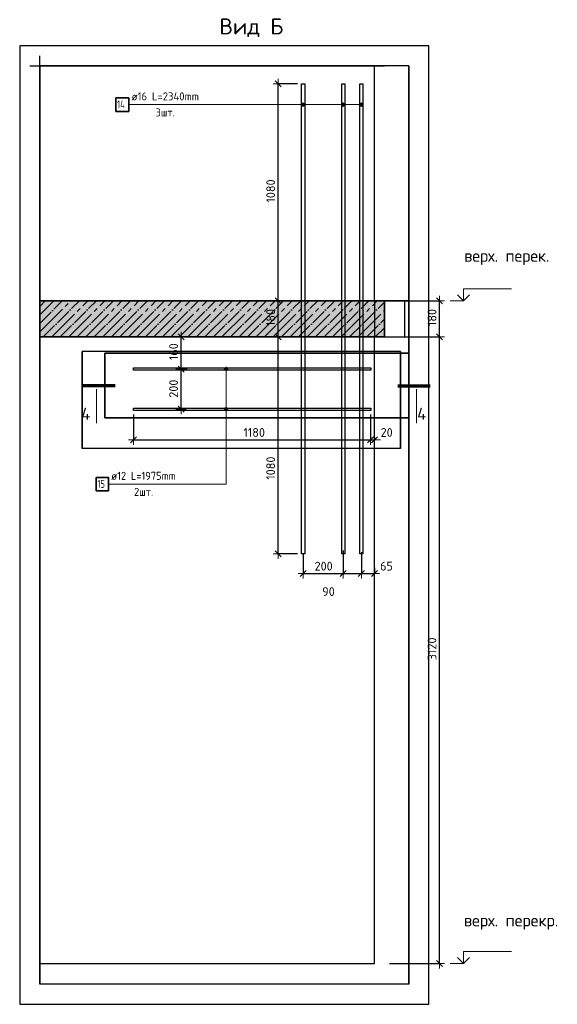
# Model space of a CAD drawing. Header units: millimetres. Extents: x 2792 to 69837, y -2757 to 29968.
# Tile 31 of 77: x 23510 to 26189, y 18607 to 23510. Entities that reach past the tile are written whole.
import ezdxf

# ---------------------------------------------------------------- set-up
doc = ezdxf.new("R2010")
doc.units = ezdxf.units.MM
doc.header["$PDMODE"] = 65
for name, pattern in [('______11', [100, 80, -10, 0, -10]), ('______5', [220, 160, -20, 20, -20]), ('________', [0])]:
    doc.linetypes.add(name, pattern=pattern)
for name, color, linetype, lineweight in [('Standard', 7, 'Continuous', 25), ('Арм.стержн.горизонт. 2', 202, 'Continuous', 35), ('Высотная отметки_ общее', 7, 'Continuous', 13), ('Размерная линия_ общее', 7, 'Continuous', 13)]:
    doc.layers.add(name, color=color, linetype=linetype, lineweight=lineweight)
doc.layers.add('Арм.стержн. вертикальными 2', color=7, linetype='Continuous', lineweight=35, true_color=0x006e00)
doc.styles.add('ISOCPEUR', font='ISOCPEUR')
doc.dimstyles.new('DIMSTYLE_12', dxfattribs={"dimtxt": 44, "dimasz": 50, "dimexe": 0, "dimexo": 0, "dimgap": 22, "dimtad": 0, "dimdec": 0, "dimrnd": 5, "dimzin": 12, "dimdsep": 46, "dimtxsty": 'ISOCPEUR', "dimblk1": 'ALL_ML_STRICH', "dimblk2": 'ALL_ML_STRICH', "dimsah": 1, "dimcen": 0, "dimclrd": 7, "dimclre": 256, "dimclrt": 7, "dimadec": 0, "dimazin": 0, "dimtfac": 1, "dimtdec": 0, "dimtix": 1, "dimtmove": 2, "dimatfit": 3, "dimfxl": 0, "dimtvp": 1.2, "dimtzin": 0, "dimlwd": 0, "dimlwe": -3, "dimarcsym": 0})
doc.dimstyles.new('DIMSTYLE_3', dxfattribs={"dimtxt": 44, "dimasz": 50, "dimexe": 0, "dimexo": 0, "dimgap": 22, "dimtad": 2, "dimdec": 0, "dimrnd": 5, "dimzin": 12, "dimdsep": 46, "dimtxsty": 'ISOCPEUR', "dimblk1": 'ALL_ML_STRICH', "dimblk2": 'ALL_ML_STRICH', "dimsah": 1, "dimcen": 0, "dimclrd": 7, "dimclre": 256, "dimclrt": 7, "dimadec": 0, "dimazin": 0, "dimtfac": 1, "dimtdec": 0, "dimtix": 1, "dimtmove": 2, "dimatfit": 3, "dimfxl": 0, "dimtzin": 0, "dimlwd": 0, "dimlwe": -3, "dimarcsym": 0})
doc.dimstyles.new('DIMSTYLE_8', dxfattribs={"dimtxt": 44, "dimasz": 50, "dimexe": 0, "dimexo": 0, "dimgap": 22, "dimtad": 2, "dimdec": 0, "dimrnd": 5, "dimzin": 12, "dimdsep": 46, "dimtxsty": 'ISOCPEUR', "dimblk1": 'ALL_ML_STRICH', "dimblk2": 'ALL_ML_STRICH', "dimsah": 1, "dimcen": 0, "dimclrd": 7, "dimclre": 256, "dimclrt": 7, "dimadec": 0, "dimazin": 0, "dimtfac": 1, "dimtdec": 0, "dimtix": 1, "dimtmove": 2, "dimatfit": 3, "dimfxl": 0, "dimtvp": 1.2, "dimtzin": 0, "dimlwd": 0, "dimlwe": -3, "dimarcsym": 0})

# ---------------------------------------------------------------- blocks, each defined once
blk = doc.blocks.new('ALL_ML_STRICH')
at = {"color": 0, "linetype": 'ByBlock', "lineweight": -2}
for p, q in [((-1, 0), (0.5, 0)), ((-0.3, -0.3), (0.3, 0.3)), ((0, -0.5), (0, 0.5))]:
    blk.add_line(p, q, dxfattribs=at)
blk = doc.blocks.new('*D184')
at = {"layer": 'DEFPOINTS', "color": 7, "linetype": 'Continuous', "lineweight": 13, "transparency": 33554687}
for p in [(24819.3, 21930.1), (24797.7, 20850.1), (24914.5, 20850.1)]:
    blk.add_point(p, dxfattribs=at)
at = {"layer": 'Размерная линия_ общее', "color": 253, "linetype": 'Continuous', "lineweight": -2, "true_color": 0xa0a0a0, "transparency": 33554687}
for p, q in [((24799.3, 21930.1), (24797.7, 21930.1)), ((24894.5, 20850.1), (24797.7, 20850.1))]:
    blk.add_line(p, q, dxfattribs=at)
at = {"layer": 'Размерная линия_ общее', "color": 7, "linetype": 'Continuous', "lineweight": -2, "transparency": 33554687}
blk.add_line((24797.7, 20850.1), (24797.7, 21930.1), dxfattribs=at)
at = {"layer": 'Размерная линия_ общее', "color": 7, "linetype": 'Continuous', "lineweight": 13, "transparency": 33554687, "xscale": 50, "yscale": 50, "zscale": 50}
for p, rotation in [((24797.7, 21930.1), 90), ((24797.7, 20850.1), 270)]:
    blk.add_blockref('ALL_ML_STRICH', p, dxfattribs=dict(at, rotation=rotation))
at = {"layer": 'Размерная линия_ общее', "color": 7, "linetype": 'Continuous', "lineweight": 13, "transparency": 33554687, "insert": (24760.7, 21276.7), "char_height": 44, "width": 176, "attachment_point": 5, "rotation": 90, "style": 'ISOCPEUR'}
blk.add_mtext('\\A1;{1080}', dxfattribs=at)
blk = doc.blocks.new('*D185')
at = {"layer": 'DEFPOINTS', "color": 7, "linetype": 'Continuous', "lineweight": 13, "transparency": 33554687}
for p in [(24813, 22110.1), (24797.7, 21930.1), (24819.3, 21930.1)]:
    blk.add_point(p, dxfattribs=at)
at = {"layer": 'Размерная линия_ общее', "color": 253, "linetype": 'Continuous', "lineweight": -2, "true_color": 0xa0a0a0, "transparency": 33554687}
for p, q in [((24797.7, 22110.1), (24797.7, 22110.1)), ((24799.3, 21930.1), (24797.7, 21930.1))]:
    blk.add_line(p, q, dxfattribs=at)
at = {"layer": 'Размерная линия_ общее', "color": 7, "linetype": 'Continuous', "lineweight": -2, "transparency": 33554687}
blk.add_line((24797.7, 21930.1), (24797.7, 22110.1), dxfattribs=at)
at = {"layer": 'Размерная линия_ общее', "color": 7, "linetype": 'Continuous', "lineweight": 13, "transparency": 33554687, "xscale": 50, "yscale": 50, "zscale": 50}
for p, rotation in [((24797.7, 22110.1), 90), ((24797.7, 21930.1), 270)]:
    blk.add_blockref('ALL_ML_STRICH', p, dxfattribs=dict(at, rotation=rotation))
at = {"layer": 'Размерная линия_ общее', "color": 7, "linetype": 'Continuous', "lineweight": 13, "transparency": 33554687, "insert": (24760.7, 22026.7), "char_height": 44, "width": 132, "attachment_point": 5, "rotation": 90, "style": 'ISOCPEUR'}
blk.add_mtext('\\A1;{180}', dxfattribs=at)
blk = doc.blocks.new('*D186')
at = {"layer": 'DEFPOINTS', "color": 7, "linetype": 'Continuous', "lineweight": 13, "transparency": 33554687}
for p in [(24914.5, 23190.1), (24797.7, 22110.1), (24813, 22110.1)]:
    blk.add_point(p, dxfattribs=at)
at = {"layer": 'Размерная линия_ общее', "color": 253, "linetype": 'Continuous', "lineweight": -2, "true_color": 0xa0a0a0, "transparency": 33554687}
for p, q in [((24894.5, 23190.1), (24797.7, 23190.1)), ((24797.7, 22110.1), (24797.7, 22110.1))]:
    blk.add_line(p, q, dxfattribs=at)
at = {"layer": 'Размерная линия_ общее', "color": 7, "linetype": 'Continuous', "lineweight": -2, "transparency": 33554687}
blk.add_line((24797.7, 22110.1), (24797.7, 23190.1), dxfattribs=at)
at = {"layer": 'Размерная линия_ общее', "color": 7, "linetype": 'Continuous', "lineweight": 13, "transparency": 33554687, "xscale": 50, "yscale": 50, "zscale": 50}
for p, rotation in [((24797.7, 23190.1), 90), ((24797.7, 22110.1), 270)]:
    blk.add_blockref('ALL_ML_STRICH', p, dxfattribs=dict(at, rotation=rotation))
at = {"layer": 'Размерная линия_ общее', "color": 7, "linetype": 'Continuous', "lineweight": 13, "transparency": 33554687, "insert": (24760.7, 22656.7), "char_height": 44, "width": 176, "attachment_point": 5, "rotation": 90, "style": 'ISOCPEUR'}
blk.add_mtext('\\A1;{1080}', dxfattribs=at)
blk = doc.blocks.new('*D298')
at = {"layer": 'DEFPOINTS', "color": 7, "linetype": 'Continuous', "lineweight": 13, "transparency": 33554687}
for p in [(25303.7, 21930.1), (25332.4, 18810.1), (25601.7, 18810.1)]:
    blk.add_point(p, dxfattribs=at)
at = {"layer": 'Размерная линия_ общее', "color": 253, "linetype": 'Continuous', "lineweight": -2, "true_color": 0xa0a0a0, "transparency": 33554687}
for p, q in [((25323.7, 21930.1), (25601.7, 21930.1)), ((25352.4, 18810.1), (25601.7, 18810.1))]:
    blk.add_line(p, q, dxfattribs=at)
at = {"layer": 'Размерная линия_ общее', "color": 7, "linetype": 'Continuous', "lineweight": -2, "transparency": 33554687}
blk.add_line((25601.7, 18810.1), (25601.7, 21930.1), dxfattribs=at)
at = {"layer": 'Размерная линия_ общее', "color": 7, "linetype": 'Continuous', "lineweight": 13, "transparency": 33554687, "xscale": 50, "yscale": 50, "zscale": 50}
for p, rotation in [((25601.7, 21930.1), 90), ((25601.7, 18810.1), 270)]:
    blk.add_blockref('ALL_ML_STRICH', p, dxfattribs=dict(at, rotation=rotation))
at = {"layer": 'Размерная линия_ общее', "color": 7, "linetype": 'Continuous', "lineweight": 13, "transparency": 33554687, "insert": (25564.7, 20376.7), "char_height": 44, "width": 176, "attachment_point": 5, "rotation": 90, "style": 'ISOCPEUR'}
blk.add_mtext('\\A1;{3120}', dxfattribs=at)
blk = doc.blocks.new('*D299')
at = {"layer": 'DEFPOINTS', "color": 7, "linetype": 'Continuous', "lineweight": 13, "transparency": 33554687}
for p in [(25307.8, 22110.1), (25303.7, 21930.1), (25601.7, 21930.1)]:
    blk.add_point(p, dxfattribs=at)
at = {"layer": 'Размерная линия_ общее', "color": 253, "linetype": 'Continuous', "lineweight": -2, "true_color": 0xa0a0a0, "transparency": 33554687}
for p, q in [((25327.8, 22110.1), (25601.7, 22110.1)), ((25323.7, 21930.1), (25601.7, 21930.1))]:
    blk.add_line(p, q, dxfattribs=at)
at = {"layer": 'Размерная линия_ общее', "color": 7, "linetype": 'Continuous', "lineweight": -2, "transparency": 33554687}
blk.add_line((25601.7, 21930.1), (25601.7, 22110.1), dxfattribs=at)
at = {"layer": 'Размерная линия_ общее', "color": 7, "linetype": 'Continuous', "lineweight": 13, "transparency": 33554687, "xscale": 50, "yscale": 50, "zscale": 50}
for p, rotation in [((25601.7, 22110.1), 90), ((25601.7, 21930.1), 270)]:
    blk.add_blockref('ALL_ML_STRICH', p, dxfattribs=dict(at, rotation=rotation))
at = {"layer": 'Размерная линия_ общее', "color": 7, "linetype": 'Continuous', "lineweight": 13, "transparency": 33554687, "insert": (25564.7, 22026.7), "char_height": 44, "width": 132, "attachment_point": 5, "rotation": 90, "style": 'ISOCPEUR'}
blk.add_mtext('\\A1;{180}', dxfattribs=at)
blk = doc.blocks.new('COMPLEX_ELEVATIONDIM_8')
at = {"layer": 'Высотная отметки_ общее', "color": 7, "linetype": 'Continuous', "lineweight": 13, "transparency": 33554687}
for p, q in [((25721.7, 22110.1), (25721.7, 22170.1)), ((25721.7, 22170.1), (25961.7, 22170.1)), ((25721.7, 22110.1), (25691.7, 22140.1)), ((25721.7, 22110.1), (25751.7, 22140.1)), ((25721.7, 22110.1), (25721.7, 22110.1)), ((25721.7, 22110.1), (25721.7, 22110.1)), ((25721.7, 22110.1), (25721.7, 22110.1)), ((25721.7, 22110.1), (25721.7, 22110.1)), ((25721.7, 18810.1), (25691.7, 18840.1)), ((25721.7, 18810.1), (25721.7, 18870.1)), ((25721.7, 18870.1), (25961.7, 18870.1)), ((25721.7, 18810.1), (25751.7, 18840.1)), ((25721.7, 18810.1), (25655.6, 18810.1)), ((25721.7, 18810.1), (25721.7, 18810.1)), ((25721.7, 18810.1), (25721.7, 18810.1)), ((25721.7, 18810.1), (25721.7, 18810.1)), ((25721.7, 18810.1), (25721.7, 18810.1))]:
    blk.add_line(p, q, dxfattribs=at)
blk.add_lwpolyline([(25721.7, 22110.1), (25716, 22110.1), (25716, 22110.1), (25655.6, 22110.1)], dxfattribs=at)
at = {"layer": 'Высотная отметки_ общее', "color": 7, "linetype": 'Continuous', "lineweight": 13, "transparency": 33554687, "char_height": 60, "attachment_point": 7, "style": 'ISOCPEUR'}
for s, insert, width in [('\\W0.97;верх. перек.', (25725.1, 22288), 478.865), ('\\W0.98;верх. перекр.', (25723.5, 18978.5), 520.896)]:
    blk.add_mtext(s, dxfattribs=dict(at, insert=insert, width=width))
blk = doc.blocks.new('*D301')
at = {"layer": 'DEFPOINTS', "color": 7, "linetype": 'Continuous', "lineweight": 13, "transparency": 33554687}
for p in [(24077.5, 21563.1), (25257.5, 21563.1), (24077.5, 21417.3)]:
    blk.add_point(p, dxfattribs=at)
at = {"layer": 'Размерная линия_ общее', "color": 253, "linetype": 'Continuous', "lineweight": -2, "true_color": 0xa0a0a0, "transparency": 33554687}
for p, q in [((24077.5, 21543.1), (24077.5, 21417.3)), ((25257.5, 21543.1), (25257.5, 21417.3))]:
    blk.add_line(p, q, dxfattribs=at)
at = {"layer": 'Размерная линия_ общее', "color": 7, "linetype": 'Continuous', "lineweight": -2, "transparency": 33554687}
blk.add_line((24077.5, 21417.3), (25257.5, 21417.3), dxfattribs=at)
at = {"layer": 'Размерная линия_ общее', "color": 7, "linetype": 'Continuous', "lineweight": 13, "transparency": 33554687, "xscale": 50, "yscale": 50, "zscale": 50, "rotation": 180}
blk.add_blockref('ALL_ML_STRICH', (24077.5, 21417.3), dxfattribs=at)
at = {"layer": 'Размерная линия_ общее', "color": 7, "linetype": 'Continuous', "lineweight": 13, "transparency": 33554687, "xscale": 50, "yscale": 50, "zscale": 50}
blk.add_blockref('ALL_ML_STRICH', (25257.5, 21417.3), dxfattribs=at)
at = {"layer": 'Размерная линия_ общее', "color": 7, "linetype": 'Continuous', "lineweight": 13, "transparency": 33554687, "insert": (24678.5, 21454.3), "char_height": 44, "width": 176, "attachment_point": 5, "style": 'ISOCPEUR'}
blk.add_mtext('\\A1;{1180}', dxfattribs=at)
blk = doc.blocks.new('*D302')
at = {"layer": 'DEFPOINTS', "color": 7, "linetype": 'Continuous', "lineweight": 13, "transparency": 33554687}
for p in [(25257.5, 21563.1), (25277.5, 21447.8), (25257.5, 21417.3)]:
    blk.add_point(p, dxfattribs=at)
at = {"layer": 'Размерная линия_ общее', "color": 253, "linetype": 'Continuous', "lineweight": -2, "true_color": 0xa0a0a0, "transparency": 33554687}
for p, q in [((25257.5, 21543.1), (25257.5, 21417.3)), ((25277.5, 21427.8), (25277.5, 21417.3))]:
    blk.add_line(p, q, dxfattribs=at)
at = {"layer": 'Размерная линия_ общее', "color": 7, "linetype": 'Continuous', "lineweight": -2, "transparency": 33554687}
blk.add_line((25257.5, 21417.3), (25277.5, 21417.3), dxfattribs=at)
at = {"layer": 'Размерная линия_ общее', "color": 7, "linetype": 'Continuous', "lineweight": 13, "transparency": 33554687, "xscale": 50, "yscale": 50, "zscale": 50}
blk.add_blockref('ALL_ML_STRICH', (25277.5, 21417.3), dxfattribs=at)
at = {"layer": 'Размерная линия_ общее', "color": 7, "linetype": 'Continuous', "lineweight": 13, "transparency": 33554687, "xscale": 50, "yscale": 50, "zscale": 50, "rotation": 180}
blk.add_blockref('ALL_ML_STRICH', (25257.5, 21417.3), dxfattribs=at)
at = {"layer": 'Размерная линия_ общее', "color": 7, "linetype": 'Continuous', "lineweight": 13, "transparency": 33554687, "insert": (25338.7, 21454.4), "char_height": 44, "width": 88, "attachment_point": 5, "style": 'ISOCPEUR'}
blk.add_mtext('\\A1;{20}', dxfattribs=at)
blk = doc.blocks.new('*D308')
at = {"layer": 'DEFPOINTS', "color": 7, "linetype": 'Continuous', "lineweight": 13, "transparency": 33554687}
for p in [(25122.5, 20887.2), (24922.5, 20866.9), (24922.5, 20751.6)]:
    blk.add_point(p, dxfattribs=at)
at = {"layer": 'Размерная линия_ общее', "color": 253, "linetype": 'Continuous', "lineweight": -2, "true_color": 0xa0a0a0, "transparency": 33554687}
for p, q in [((24922.5, 20846.9), (24922.5, 20751.6)), ((25122.5, 20867.2), (25122.5, 20751.6))]:
    blk.add_line(p, q, dxfattribs=at)
at = {"layer": 'Размерная линия_ общее', "color": 7, "linetype": 'Continuous', "lineweight": -2, "transparency": 33554687}
blk.add_line((24922.5, 20751.6), (25122.5, 20751.6), dxfattribs=at)
at = {"layer": 'Размерная линия_ общее', "color": 7, "linetype": 'Continuous', "lineweight": 13, "transparency": 33554687, "xscale": 50, "yscale": 50, "zscale": 50, "rotation": 180}
blk.add_blockref('ALL_ML_STRICH', (24922.5, 20751.6), dxfattribs=at)
at = {"layer": 'Размерная линия_ общее', "color": 7, "linetype": 'Continuous', "lineweight": 13, "transparency": 33554687, "xscale": 50, "yscale": 50, "zscale": 50}
blk.add_blockref('ALL_ML_STRICH', (25122.5, 20751.6), dxfattribs=at)
at = {"layer": 'Размерная линия_ общее', "color": 7, "linetype": 'Continuous', "lineweight": 13, "transparency": 33554687, "insert": (25024.7, 20788.6), "char_height": 44, "width": 132, "attachment_point": 5, "style": 'ISOCPEUR'}
blk.add_mtext('\\A1;{200}', dxfattribs=at)
blk = doc.blocks.new('*D309')
at = {"layer": 'DEFPOINTS', "color": 7, "linetype": 'Continuous', "lineweight": 13, "transparency": 33554687}
for p in [(25122.5, 20887.2), (25212.5, 20878), (25122.5, 20751.6)]:
    blk.add_point(p, dxfattribs=at)
at = {"layer": 'Размерная линия_ общее', "color": 253, "linetype": 'Continuous', "lineweight": -2, "true_color": 0xa0a0a0, "transparency": 33554687}
for p, q in [((25122.5, 20867.2), (25122.5, 20751.6)), ((25212.5, 20858), (25212.5, 20751.6))]:
    blk.add_line(p, q, dxfattribs=at)
at = {"layer": 'Размерная линия_ общее', "color": 7, "linetype": 'Continuous', "lineweight": -2, "transparency": 33554687}
blk.add_line((25122.5, 20751.6), (25212.5, 20751.6), dxfattribs=at)
at = {"layer": 'Размерная линия_ общее', "color": 7, "linetype": 'Continuous', "lineweight": 13, "transparency": 33554687, "xscale": 50, "yscale": 50, "zscale": 50, "rotation": 180}
blk.add_blockref('ALL_ML_STRICH', (25122.5, 20751.6), dxfattribs=at)
at = {"layer": 'Размерная линия_ общее', "color": 7, "linetype": 'Continuous', "lineweight": 13, "transparency": 33554687, "xscale": 50, "yscale": 50, "zscale": 50}
blk.add_blockref('ALL_ML_STRICH', (25212.5, 20751.6), dxfattribs=at)
at = {"layer": 'Размерная линия_ общее', "color": 7, "linetype": 'Continuous', "lineweight": 13, "transparency": 33554687, "insert": (25048.8, 20661.8), "char_height": 44, "width": 88, "attachment_point": 5, "style": 'ISOCPEUR'}
blk.add_mtext('\\A1;{90}', dxfattribs=at)
blk = doc.blocks.new('*D310')
at = {"layer": 'DEFPOINTS', "color": 7, "linetype": 'Continuous', "lineweight": 13, "transparency": 33554687}
for p in [(25212.5, 20878), (25277.5, 20800.5), (25212.5, 20751.6)]:
    blk.add_point(p, dxfattribs=at)
at = {"layer": 'Размерная линия_ общее', "color": 253, "linetype": 'Continuous', "lineweight": -2, "true_color": 0xa0a0a0, "transparency": 33554687}
for p, q in [((25212.5, 20858), (25212.5, 20751.6)), ((25277.5, 20780.5), (25277.5, 20751.6))]:
    blk.add_line(p, q, dxfattribs=at)
at = {"layer": 'Размерная линия_ общее', "color": 7, "linetype": 'Continuous', "lineweight": -2, "transparency": 33554687}
blk.add_line((25212.5, 20751.6), (25277.5, 20751.6), dxfattribs=at)
at = {"layer": 'Размерная линия_ общее', "color": 7, "linetype": 'Continuous', "lineweight": 13, "transparency": 33554687, "xscale": 50, "yscale": 50, "zscale": 50, "rotation": 180}
blk.add_blockref('ALL_ML_STRICH', (25212.5, 20751.6), dxfattribs=at)
at = {"layer": 'Размерная линия_ общее', "color": 7, "linetype": 'Continuous', "lineweight": 13, "transparency": 33554687, "xscale": 50, "yscale": 50, "zscale": 50}
blk.add_blockref('ALL_ML_STRICH', (25277.5, 20751.6), dxfattribs=at)
at = {"layer": 'Размерная линия_ общее', "color": 7, "linetype": 'Continuous', "lineweight": 13, "transparency": 33554687, "insert": (25338, 20788.7), "char_height": 44, "width": 88, "attachment_point": 5, "style": 'ISOCPEUR'}
blk.add_mtext('\\A1;{65}', dxfattribs=at)
blk = doc.blocks.new('*D311')
at = {"layer": 'DEFPOINTS', "color": 7, "linetype": 'Continuous', "lineweight": 13, "transparency": 33554687}
for p in [(24364.4, 21770.1), (24313.7, 21570.1), (24350.9, 21570.1)]:
    blk.add_point(p, dxfattribs=at)
at = {"layer": 'Размерная линия_ общее', "color": 253, "linetype": 'Continuous', "lineweight": -2, "true_color": 0xa0a0a0, "transparency": 33554687}
for p, q in [((24344.4, 21770.1), (24313.7, 21770.1)), ((24330.9, 21570.1), (24313.7, 21570.1))]:
    blk.add_line(p, q, dxfattribs=at)
at = {"layer": 'Размерная линия_ общее', "color": 7, "linetype": 'Continuous', "lineweight": -2, "transparency": 33554687}
blk.add_line((24313.7, 21570.1), (24313.7, 21770.1), dxfattribs=at)
at = {"layer": 'Размерная линия_ общее', "color": 7, "linetype": 'Continuous', "lineweight": 13, "transparency": 33554687, "xscale": 50, "yscale": 50, "zscale": 50}
for p, rotation in [((24313.7, 21770.1), 90), ((24313.7, 21570.1), 270)]:
    blk.add_blockref('ALL_ML_STRICH', p, dxfattribs=dict(at, rotation=rotation))
at = {"layer": 'Размерная линия_ общее', "color": 7, "linetype": 'Continuous', "lineweight": 13, "transparency": 33554687, "insert": (24276.7, 21672.3), "char_height": 44, "width": 132, "attachment_point": 5, "rotation": 90, "style": 'ISOCPEUR'}
blk.add_mtext('\\A1;{200}', dxfattribs=at)
blk = doc.blocks.new('*D312')
at = {"layer": 'DEFPOINTS', "color": 7, "linetype": 'Continuous', "lineweight": 13, "transparency": 33554687}
for p in [(24352.6, 21930.1), (24313.7, 21770.1), (24364.4, 21770.1)]:
    blk.add_point(p, dxfattribs=at)
at = {"layer": 'Размерная линия_ общее', "color": 253, "linetype": 'Continuous', "lineweight": -2, "true_color": 0xa0a0a0, "transparency": 33554687}
for p, q in [((24332.6, 21930.1), (24313.7, 21930.1)), ((24344.4, 21770.1), (24313.7, 21770.1))]:
    blk.add_line(p, q, dxfattribs=at)
at = {"layer": 'Размерная линия_ общее', "color": 7, "linetype": 'Continuous', "lineweight": -2, "transparency": 33554687}
blk.add_line((24313.7, 21770.1), (24313.7, 21930.1), dxfattribs=at)
at = {"layer": 'Размерная линия_ общее', "color": 7, "linetype": 'Continuous', "lineweight": 13, "transparency": 33554687, "xscale": 50, "yscale": 50, "zscale": 50}
for p, rotation in [((24313.7, 21930.1), 90), ((24313.7, 21770.1), 270)]:
    blk.add_blockref('ALL_ML_STRICH', p, dxfattribs=dict(at, rotation=rotation))
at = {"layer": 'Размерная линия_ общее', "color": 7, "linetype": 'Continuous', "lineweight": 13, "transparency": 33554687, "insert": (24276.7, 21856.7), "char_height": 44, "width": 132, "attachment_point": 5, "rotation": 90, "style": 'ISOCPEUR'}
blk.add_mtext('\\A1;{160}', dxfattribs=at)

msp = doc.modelspace()

# ---------------------------------------------------------------- hatches: boundary and pattern name
at = {"layer": 'Standard', "linetype": 'Continuous', "lineweight": -3, "transparency": 33554687}
msp.add_hatch(color=7, dxfattribs=at).paths.add_polyline_path([(25327.5, 21930.1), (25327.5, 22110.1), (23609.5, 22110.1), (23609.5, 21930.1)])
at = {"layer": 'Арм.стержн. вертикальными 2', "linetype": 'Continuous', "lineweight": 13, "transparency": 33554687}
for points in [[(24914.8, 23091.2), (24918, 23078.9), (24918, 23094.4)], [(24918, 23094.4), (24922.5, 23077.7), (24922.5, 23095.7)], [(24918, 23094.4), (24918, 23078.9), (24922.5, 23077.7)], [(24922.5, 23095.7), (24922.5, 23077.7), (24927, 23078.9)], [(24922.5, 23095.7), (24927, 23078.9), (24927, 23094.4)], [(24927, 23094.4), (24927, 23078.9), (24930.3, 23082.2)], [(24927, 23094.4), (24930.3, 23082.2), (24930.3, 23091.2)], [(25114.8, 23091.2), (25118, 23078.9), (25118, 23094.4)], [(25118, 23094.4), (25122.5, 23077.7), (25122.5, 23095.7)], [(25118, 23094.4), (25118, 23078.9), (25122.5, 23077.7)], [(25122.5, 23095.7), (25122.5, 23077.7), (25127, 23078.9)], [(25122.5, 23095.7), (25127, 23078.9), (25127, 23094.4)], [(25127, 23094.4), (25127, 23078.9), (25130.3, 23082.2)], [(25127, 23094.4), (25130.3, 23082.2), (25130.3, 23091.2)], [(25204.8, 23091.2), (25208, 23078.9), (25208, 23094.4)], [(25208, 23094.4), (25212.5, 23077.7), (25212.5, 23095.7)], [(25208, 23094.4), (25208, 23078.9), (25212.5, 23077.7)], [(25212.5, 23095.7), (25212.5, 23077.7), (25217, 23078.9)], [(25212.5, 23095.7), (25217, 23078.9), (25217, 23094.4)], [(25217, 23094.4), (25217, 23078.9), (25220.3, 23082.2)], [(25217, 23094.4), (25220.3, 23082.2), (25220.3, 23091.2)], [(24914.8, 23082.2), (24914.8, 23091.2), (24913.5, 23086.7)], [(24914.8, 23091.2), (24914.8, 23082.2), (24918, 23078.9)], [(24930.3, 23091.2), (24930.3, 23082.2), (24931.5, 23086.7)], [(25114.8, 23082.2), (25114.8, 23091.2), (25113.5, 23086.7)], [(25114.8, 23091.2), (25114.8, 23082.2), (25118, 23078.9)], [(25130.3, 23091.2), (25130.3, 23082.2), (25131.5, 23086.7)], [(25204.8, 23082.2), (25204.8, 23091.2), (25203.5, 23086.7)], [(25204.8, 23091.2), (25204.8, 23082.2), (25208, 23078.9)], [(25220.3, 23091.2), (25220.3, 23082.2), (25221.5, 23086.7)]]:
    msp.add_hatch(color=7, dxfattribs=at).paths.add_polyline_path(points)
at = {"layer": 'Арм.стержн.горизонт. 2', "linetype": 'Continuous', "lineweight": 13, "transparency": 33554687}
for points in [[(24529.2, 21770.1), (24547.2, 21770.1), (24545.9, 21774.6)], [(24529.2, 21770.1), (24545.9, 21774.6), (24530.5, 21774.6)], [(24530.5, 21765.6), (24547.2, 21770.1), (24529.2, 21770.1)], [(24530.5, 21774.6), (24545.9, 21774.6), (24542.7, 21777.8)], [(24530.5, 21774.6), (24542.7, 21777.8), (24533.7, 21777.8)], [(24530.5, 21765.6), (24545.9, 21765.6), (24547.2, 21770.1)], [(24533.7, 21777.8), (24542.7, 21777.8), (24538.2, 21779.1)], [(24533.7, 21762.4), (24545.9, 21765.6), (24530.5, 21765.6)], [(24533.7, 21762.4), (24542.7, 21762.4), (24545.9, 21765.6)], [(24542.7, 21762.4), (24533.7, 21762.4), (24538.2, 21761.1)], [(24529.2, 21570.1), (24547.2, 21570.1), (24545.9, 21574.6)], [(24529.2, 21570.1), (24545.9, 21574.6), (24530.5, 21574.6)], [(24530.5, 21574.6), (24545.9, 21574.6), (24542.7, 21577.8)], [(24530.5, 21574.6), (24542.7, 21577.8), (24533.7, 21577.8)], [(24533.7, 21577.8), (24542.7, 21577.8), (24538.2, 21579.1)], [(24530.5, 21565.6), (24547.2, 21570.1), (24529.2, 21570.1)], [(24530.5, 21565.6), (24545.9, 21565.6), (24547.2, 21570.1)], [(24533.7, 21562.4), (24545.9, 21565.6), (24530.5, 21565.6)], [(24533.7, 21562.4), (24542.7, 21562.4), (24545.9, 21565.6)], [(24542.7, 21562.4), (24533.7, 21562.4), (24538.2, 21561.1)]]:
    msp.add_hatch(color=7, dxfattribs=at).paths.add_polyline_path(points)

# ---------------------------------------------------------------- linework, layer by layer
at = {"color": 7, "linetype": 'Continuous', "lineweight": 25, "transparency": 33554687}
for p, q in [((23609.5, 22060.1), (23609.5, 23329.5)), ((23559.5, 23279.5), (25327.5, 23279.5)), ((25277.5, 22110.1), (25277.5, 23279.5))]:
    msp.add_line(p, q, dxfattribs=at)
at = {"color": 52, "linetype": 'Continuous', "lineweight": -3, "transparency": 33554687}
for p, q in [((25449.5, 23279.5), (23609.5, 23279.5)), ((25449.5, 23279.5), (23609.5, 23279.5)), ((23609.5, 23279.5), (23609.5, 18706.7)), ((23609.5, 18706.7), (23609.5, 23279.5)), ((25449.5, 23279.5), (25449.5, 18706.7)), ((25449.5, 18706.7), (25449.5, 23279.5)), ((25407.7, 21858.2), (23821.4, 21858.2)), ((25407.7, 21858.2), (23821.4, 21858.2)), ((23821.4, 21858.2), (23821.4, 21374.6)), ((23821.4, 21374.6), (23821.4, 21858.2)), ((23934.6, 21848.8), (25449.5, 21848.8)), ((23934.6, 21527.8), (23934.6, 21848.8)), ((23934.6, 21848.8), (23934.6, 21527.8)), ((25449.5, 21848.8), (23934.6, 21848.8)), ((25407.7, 21858.2), (25407.7, 21374.6)), ((25407.7, 21374.6), (25407.7, 21858.2)), ((25449.5, 21848.8), (25449.5, 21527.8)), ((25449.5, 21527.8), (25449.5, 21848.8)), ((25449.5, 21527.8), (23934.6, 21527.8)), ((23934.6, 21527.8), (25449.5, 21527.8)), ((25407.7, 21374.6), (23821.4, 21374.6)), ((25407.7, 21374.6), (23821.4, 21374.6)), ((25449.5, 18706.7), (23609.5, 18706.7)), ((25449.5, 18706.7), (23609.5, 18706.7))]:
    msp.add_line(p, q, dxfattribs=at)
at = {"layer": 'Standard', "color": 7, "linetype": 'Continuous', "lineweight": 25, "transparency": 33554687}
for p, q in [((23609.5, 22160.1), (23609.5, 21880.1)), ((25449.5, 22160.1), (25449.5, 21880.1)), ((25449.5, 22110.1), (25327.5, 22110.1)), ((23609.5, 18760.1), (23609.5, 21980.1)), ((25277.5, 18810.1), (25277.5, 21930.1)), ((25327.5, 21930.1), (25449.5, 21930.1)), ((23609.5, 18810.1), (25277.5, 18810.1))]:
    msp.add_line(p, q, dxfattribs=at)
at = {"layer": 'Standard', "color": 253, "linetype": '______11', "lineweight": -3, "true_color": 0xababab, "transparency": 33554687}
for p, q in [((23609.5, 22082.4), (23637.3, 22110.1)), ((23609.5, 21997.5), (23722.1, 22110.1)), ((23627, 21930.1), (23807, 22110.1)), ((23711.8, 21930.1), (23891.8, 22110.1)), ((23796.7, 21930.1), (23976.7, 22110.1)), ((23881.5, 21930.1), (24061.5, 22110.1)), ((23966.4, 21930.1), (24146.4, 22110.1)), ((24051.2, 21930.1), (24231.2, 22110.1)), ((24136.1, 21930.1), (24316.1, 22110.1)), ((24220.9, 21930.1), (24400.9, 22110.1)), ((24305.8, 21930.1), (24485.8, 22110.1)), ((24390.6, 21930.1), (24570.6, 22110.1)), ((24475.5, 21930.1), (24655.5, 22110.1)), ((24560.3, 21930.1), (24740.3, 22110.1)), ((24645.2, 21930.1), (24825.2, 22110.1)), ((24730.1, 21930.1), (24910.1, 22110.1)), ((24814.9, 21930.1), (24994.9, 22110.1)), ((24899.8, 21930.1), (25079.8, 22110.1)), ((24984.6, 21930.1), (25164.6, 22110.1)), ((25069.5, 21930.1), (25249.5, 22110.1)), ((25154.3, 21930.1), (25327.5, 22103.3)), ((25239.2, 21930.1), (25327.5, 22018.5)), ((25324, 21930.1), (25327.5, 21933.6))]:
    msp.add_line(p, q, dxfattribs=at)
at = {"layer": 'Standard', "color": 253, "linetype": '______5', "lineweight": -3, "true_color": 0xababab, "transparency": 33554687}
for p, q in [((23609.5, 22039.9), (23679.7, 22110.1)), ((23609.5, 21955.1), (23764.5, 22110.1)), ((23669.4, 21930.1), (23849.4, 22110.1)), ((23754.2, 21930.1), (23934.2, 22110.1)), ((23839.1, 21930.1), (24019.1, 22110.1)), ((23924, 21930.1), (24104, 22110.1)), ((24008.8, 21930.1), (24188.8, 22110.1)), ((24093.7, 21930.1), (24273.7, 22110.1)), ((24178.5, 21930.1), (24358.5, 22110.1)), ((24263.4, 21930.1), (24443.4, 22110.1)), ((24348.2, 21930.1), (24528.2, 22110.1)), ((24433.1, 21930.1), (24613.1, 22110.1)), ((24517.9, 21930.1), (24697.9, 22110.1)), ((24602.8, 21930.1), (24782.8, 22110.1)), ((24687.6, 21930.1), (24867.6, 22110.1)), ((24772.5, 21930.1), (24952.5, 22110.1)), ((24857.3, 21930.1), (25037.3, 22110.1)), ((24942.2, 21930.1), (25122.2, 22110.1)), ((25027, 21930.1), (25207, 22110.1)), ((25111.9, 21930.1), (25291.9, 22110.1)), ((25196.7, 21930.1), (25327.5, 22060.9)), ((25281.6, 21930.1), (25327.5, 21976))]:
    msp.add_line(p, q, dxfattribs=at)
at = {"layer": 'Standard', "color": 7, "linetype": 'Continuous', "lineweight": 35, "transparency": 33554687}
for p, q in [((25327.5, 22110.1), (23609.5, 22110.1)), ((25327.5, 21930.1), (25327.5, 22110.1)), ((23609.5, 21930.1), (25327.5, 21930.1))]:
    msp.add_line(p, q, dxfattribs=at)
at = {"layer": 'Standard', "color": 253, "linetype": '________', "lineweight": 25, "true_color": 0xababab, "transparency": 33554687}
for p, q in [((25277.5, 22110.1), (25277.5, 21930.1)), ((25427.5, 22110.1), (25427.5, 21930.1))]:
    msp.add_line(p, q, dxfattribs=at)
at = {"layer": 'Standard', "color": 7, "linetype": 'Continuous', "lineweight": 70, "transparency": 33554687}
for p, q in [((23984.8, 21686.6), (23824, 21686.6)), ((25394.8, 21686.6), (25555.6, 21686.6))]:
    msp.add_line(p, q, dxfattribs=at)
at = {"layer": 'Standard', "color": 7, "linetype": 'Continuous', "lineweight": 13, "transparency": 33554687}
for p, q in [((23892.5, 21670.7), (23892.5, 21501.1)), ((25487.1, 21670.7), (25487.1, 21501.1))]:
    msp.add_line(p, q, dxfattribs=at)
at = {"layer": 'Standard', "color": 7, "linetype": 'Continuous', "lineweight": 25, "transparency": 33554687}
msp.add_lwpolyline([(23509.5, 18606.7), (25549.5, 18606.7), (25549.5, 23379.5), (23509.5, 23379.5), (23509.5, 18606.7)], dxfattribs=at)
at = {"layer": 'Арм.стержн. вертикальными 2', "color": 7, "linetype": 'Continuous', "lineweight": 13, "transparency": 33554687}
for p, q in [((24922.5, 23095.7), (24922.5, 23095.7)), ((25122.5, 23095.7), (25122.5, 23095.7)), ((25212.5, 23095.7), (25212.5, 23095.7)), ((24053.5, 23086.7), (24657.5, 23086.7)), ((24657.5, 23086.7), (24922.5, 23086.7)), ((24657.5, 23086.7), (25122.5, 23086.7)), ((24657.5, 23086.7), (25212.5, 23086.7)), ((24913.5, 23086.7), (24913.5, 23086.7)), ((24922.5, 23077.7), (24922.5, 23077.7)), ((24931.5, 23086.7), (24931.5, 23086.7)), ((25113.5, 23086.7), (25113.5, 23086.7)), ((25122.5, 23077.7), (25122.5, 23077.7)), ((25131.5, 23086.7), (25131.5, 23086.7)), ((25203.5, 23086.7), (25203.5, 23086.7)), ((25212.5, 23077.7), (25212.5, 23077.7)), ((25221.5, 23086.7), (25221.5, 23086.7))]:
    msp.add_line(p, q, dxfattribs=at)
at = {"layer": 'Арм.стержн. вертикальными 2', "color": 7, "linetype": 'Continuous', "lineweight": 25, "transparency": 33554687}
for points in [[(24930.5, 23190.1), (24930.5, 20850.1), (24914.5, 20850.1), (24914.5, 23190.1), (24930.5, 23190.1)], [(25130.5, 23190.1), (25130.5, 20850.1), (25114.5, 20850.1), (25114.5, 23190.1), (25130.5, 23190.1)], [(25220.5, 23190.1), (25220.5, 20850.1), (25204.5, 20850.1), (25204.5, 23190.1), (25220.5, 23190.1)]]:
    msp.add_lwpolyline(points, dxfattribs=at)
at = {"layer": 'Арм.стержн. вертикальными 2', "color": 7, "linetype": 'Continuous', "lineweight": 35, "transparency": 33554687}
msp.add_lwpolyline([(23988.2, 23053.3), (24053.5, 23053.3), (24053.5, 23120), (23988.2, 23120), (23988.2, 23053.3)], dxfattribs=at)
at = {"layer": 'Арм.стержн. вертикальными 2', "color": 7, "linetype": 'Continuous', "lineweight": 13, "transparency": 33554687}
for centre in [(24922.5, 23086.7), (25122.5, 23086.7), (25212.5, 23086.7)]:
    msp.add_circle(centre, 9, dxfattribs=at)
at = {"layer": 'Арм.стержн.горизонт. 2', "color": 7, "linetype": 'Continuous', "lineweight": 13, "transparency": 33554687}
for p, q in [((24529.2, 21770.1), (24529.2, 21770.1)), ((24538.2, 21779.1), (24538.2, 21779.1)), ((24538.2, 21197), (24538.2, 21770.1)), ((24547.2, 21770.1), (24547.2, 21770.1)), ((24538.2, 21761.1), (24538.2, 21761.1)), ((24538.2, 21579.1), (24538.2, 21579.1)), ((24529.2, 21570.1), (24529.2, 21570.1)), ((24538.2, 21197), (24538.2, 21570.1)), ((24538.2, 21561.1), (24538.2, 21561.1)), ((24547.2, 21570.1), (24547.2, 21570.1)), ((23952.2, 21197), (24538.2, 21197))]:
    msp.add_line(p, q, dxfattribs=at)
at = {"layer": 'Арм.стержн.горизонт. 2', "color": 34, "linetype": 'Continuous', "lineweight": 25, "transparency": 33554687}
for points in [[(25259.5, 21764.1), (24077.5, 21764.1), (24077.5, 21776.1), (25259.5, 21776.1), (25259.5, 21764.1)], [(25259.5, 21564.1), (24077.5, 21564.1), (24077.5, 21576.1), (25259.5, 21576.1), (25259.5, 21564.1)]]:
    msp.add_lwpolyline(points, dxfattribs=at)
at = {"layer": 'Арм.стержн.горизонт. 2', "color": 7, "linetype": 'Continuous', "lineweight": 35, "transparency": 33554687}
msp.add_lwpolyline([(23890.9, 21163.7), (23952.2, 21163.7), (23952.2, 21230.4), (23890.9, 21230.4), (23890.9, 21163.7)], dxfattribs=at)
at = {"layer": 'Арм.стержн.горизонт. 2', "color": 7, "linetype": 'Continuous', "lineweight": 13, "transparency": 33554687}
for centre in [(24538.2, 21770.1), (24538.2, 21570.1)]:
    msp.add_circle(centre, 9, dxfattribs=at)

# ---------------------------------------------------------------- block references
at = {"layer": 'Высотная отметки_ общее', "color": 7, "linetype": 'Continuous', "lineweight": 13, "transparency": 33554687}
msp.add_blockref('COMPLEX_ELEVATIONDIM_8', (0, 0), dxfattribs=at)

# ---------------------------------------------------------------- texts
at = {"layer": 'Standard', "color": 7, "linetype": 'Continuous', "lineweight": 13, "transparency": 33554687, "style": 'ISOCPEUR'}
for s, insert, char_height, width, attachment_point in [('\\A1;{\\fISOCPEUR|i0|b0;\\H80.000000;\\W1.000000;\\C7;Вид Б}\\P', (24505.1, 23469.8), 80, 325.895, 4), ('\\A1;{\\fISOCPEUR|i0|b0;\\H60.000000;\\W1.000000;\\C7;4}\\P', (23816.6, 21517.1), 60, 72, 7), ('\\A1;{\\fISOCPEUR|i0|b0;\\H60.000000;\\W1.000000;\\C7;4}\\P', (25490.9, 21517.1), 60, 72, 7)]:
    msp.add_mtext(s, dxfattribs=dict(at, insert=insert, char_height=char_height, width=width, attachment_point=attachment_point))
at = {"layer": 'Арм.стержн. вертикальными 2', "color": 7, "linetype": 'Continuous', "lineweight": 25, "transparency": 33554687, "char_height": 40, "attachment_point": 7, "style": 'ISOCPEUR'}
for s, insert, width in [('\\W0.96;ø16 L=2340mm ', (24066.8, 23108), 395.02), ('\\W0.76;14', (23994.8, 23068), 67.275), ('\\W0.94;3шт. ', (24186.8, 23028), 154.838)]:
    msp.add_mtext(s, dxfattribs=dict(at, insert=insert, width=width))
at = {"layer": 'Арм.стержн.горизонт. 2', "color": 7, "linetype": 'Continuous', "lineweight": 25, "transparency": 33554687, "char_height": 40, "attachment_point": 7, "style": 'ISOCPEUR'}
for s, insert, width in [('\\W0.94;ø12 L=1975mm ', (23965.5, 21218.4), 382.615), ('\\W0.75;15', (23897.5, 21178.4), 62.971), ('\\W0.94;2шт. ', (24079.5, 21138.4), 154.838)]:
    msp.add_mtext(s, dxfattribs=dict(at, insert=insert, width=width))

# ---------------------------------------------------------------- dimensions: what is measured, and where the dimension line sits
at = {"layer": 'Размерная линия_ общее', "color": 7, "linetype": 'Continuous', "lineweight": 13, "transparency": 33554687}
for base, p1, p2, picture, middle in [((24797.7, 23190.1), (24797.7, 22110.1), (24894.5, 23190.1), '*D186', (24760.7, 22656.7)), ((24797.7, 22110.1), (24799.3, 21930.1), (24797.7, 22110.1), '*D185', (24760.7, 22026.7)), ((25601.7, 22110.1), (25323.7, 21930.1), (25327.8, 22110.1), '*D299', (25564.7, 22026.7)), ((24313.7, 21930.1), (24344.4, 21770.1), (24332.6, 21930.1), '*D312', (24276.7, 21856.7)), ((24797.7, 21930.1), (24894.5, 20850.1), (24799.3, 21930.1), '*D184', (24760.7, 21276.7)), ((25601.7, 21930.1), (25352.4, 18810.1), (25323.7, 21930.1), '*D298', (25564.7, 20376.7)), ((24313.7, 21770.1), (24330.9, 21570.1), (24344.4, 21770.1), '*D311', (24276.7, 21672.3))]:
    dim = msp.add_linear_dim(base=base, p1=p1, p2=p2, angle=90, dimstyle='DIMSTYLE_3', override={"dimpost": '<>', "dimclrd": 7, "dimclre": 253, "dimclrt": 7, "dimlwd": 0, "dimlwe": 65533}, dxfattribs=at)
    dim.commit()
    dim.dimension.update_dxf_attribs({"geometry": picture, "text_midpoint": middle, "dimtype": 160})
for base, p1, p2, dimstyle, picture, middle in [((25257.5, 21417.3), (24077.5, 21543.1), (25257.5, 21543.1), 'DIMSTYLE_3', '*D301', (24678.5, 21454.3)), ((25277.5, 21417.3), (25257.5, 21543.1), (25277.5, 21427.8), 'DIMSTYLE_8', '*D302', (25338.7, 21454.4)), ((25122.5, 20751.6), (24922.5, 20846.9), (25122.5, 20867.2), 'DIMSTYLE_3', '*D308', (25024.7, 20788.6)), ((25212.5, 20751.6), (25122.5, 20867.2), (25212.5, 20858), 'DIMSTYLE_12', '*D309', (25048.8, 20661.8)), ((25277.5, 20751.6), (25212.5, 20858), (25277.5, 20780.5), 'DIMSTYLE_8', '*D310', (25338, 20788.7))]:
    dim = msp.add_linear_dim(base=base, p1=p1, p2=p2, dimstyle=dimstyle, override={"dimpost": '<>', "dimclrd": 7, "dimclre": 253, "dimclrt": 7, "dimlwd": 0, "dimlwe": 65533}, dxfattribs=at)
    dim.commit()
    dim.dimension.update_dxf_attribs({"geometry": picture, "text_midpoint": middle, "dimtype": 160})

doc.saveas('drawing.dxf')
